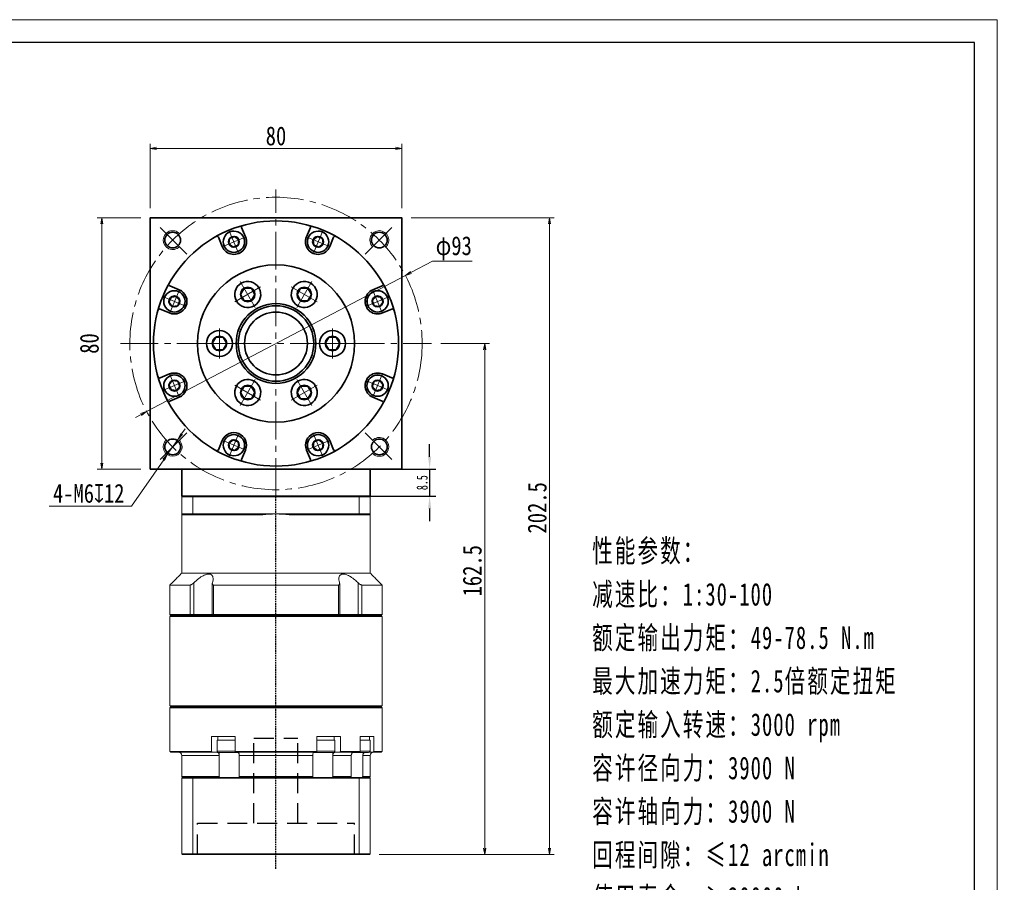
# Model space of a CAD drawing. Header units: millimetres. Extents: x -24 to 585, y -26 to 402.
# Tile 6 of 6: x 272 to 585, y 127 to 402. Entities that reach past the tile are written whole.
import ezdxf

# ---------------------------------------------------------------- set-up
doc = ezdxf.new("R2010")
doc.units = ezdxf.units.MM
doc.set_wipeout_variables(frame=1)
for name, pattern in [('DASHED', [0.75, 0.5, -0.25]), ('DASHED2', [9.525, 6.35, -3.175]), ('点画线', [18, 12, -2, 2, -2])]:
    doc.linetypes.add(name, pattern=pattern)
doc.layers.add('4虚线层', color=6, linetype='DASHED2')
for name, color, linetype, lineweight in [('EB0_1', 7, 'Continuous', 35), ('中心线层', 1, '点画线', 18), ('图框_外框线', 7, 'Continuous', 18), ('尺寸线层', 3, 'Continuous', 18), ('粗实线层', 7, 'Continuous', 35)]:
    doc.layers.add(name, color=color, linetype=linetype, lineweight=lineweight)
doc.styles.add('宋体', font='SimSun.ttf', dxfattribs={"width": 0.8})
doc.styles.add('标准', font='txt', dxfattribs={"width": 0.667})
doc.dimstyles.new('A水平标注$0', dxfattribs={"dimtxt": 3.5, "dimasz": 2, "dimexe": 1.5, "dimexo": 3, "dimgap": 1.1, "dimtad": 1, "dimtoh": 1, "dimdec": 4, "dimdsep": 46, "dimtxsty": '宋体', "dimblk": 'OPEN', "dimcen": 3, "dimclrd": 3, "dimclre": 3, "dimclrt": 6, "dimadec": 0, "dimazin": 0, "dimtm": 1e-09, "dimtfac": 1, "dimtdec": 4, "dimtix": 1, "dimtmove": 0, "dimatfit": 3, "dimldrblk": 'OPEN', "dimfxl": 0, "dimlwd": 13, "dimlwe": 13, "dimarcsym": 0})
doc.dimstyles.new('D直径标注φ25', dxfattribs={"dimtxt": 3.5, "dimasz": 2, "dimexe": 1, "dimexo": 3, "dimtad": 1, "dimtoh": 1, "dimdec": 1, "dimdsep": 46, "dimtxsty": '宋体', "dimblk": 'OPEN', "dimcen": 3, "dimclrd": 3, "dimclre": 3, "dimclrt": 130, "dimadec": 0, "dimazin": 0, "dimtm": 1e-09, "dimtfac": 1, "dimtdec": 1, "dimtmove": 0, "dimatfit": 0, "dimldrblk": 'OPEN', "dimfxl": 0, "dimlwd": 13, "dimlwe": 13, "dimarcsym": 0})
doc.dimstyles.new('标准', dxfattribs={"dimtxt": 3.5, "dimasz": 4, "dimexe": 2, "dimexo": 0, "dimtad": 1, "dimdsep": 46, "dimtxsty": '标准', "dimblk": '_CAXARROW', "dimcen": 0, "dimdle": 8, "dimazin": 2, "dimtfac": 0.707107, "dimtdec": 3, "dimtmove": 2, "dimatfit": 3, "dimfxl": 0, "dimfrac": 2, "dimtolj": 1, "dimarcsym": 0})
doc.dimstyles.new('螺孔(M8-7H)', dxfattribs={"dimtxt": 3.5, "dimasz": 2, "dimexe": 1.25, "dimexo": 3, "dimtad": 1, "dimtoh": 1, "dimdec": 4, "dimdsep": 46, "dimtxsty": '宋体', "dimblk": 'OPEN', "dimcen": 3, "dimclrd": 3, "dimclre": 3, "dimclrt": 2, "dimadec": 0, "dimazin": 0, "dimtm": 1e-09, "dimtfac": 1, "dimtdec": 4, "dimtmove": 0, "dimatfit": 3, "dimldrblk": 'OPEN', "dimfxl": 0, "dimlwd": 9, "dimlwe": 9, "dimarcsym": 0})

# ---------------------------------------------------------------- blocks, each defined once
blk = doc.blocks.new('*X8')
at = {"layer": '中心线层', "linetype": '点画线', "lineweight": 18}
for p, q in [((0, -4.76), (0, 4.76)), ((-4.76, 0), (4.76, 0))]:
    blk.add_line(p, q, dxfattribs=at)
at = {"layer": '粗实线层'}
for p, q in [((-2.31, 0), (-1.15, 2)), ((-2.31, 0), (-1.15, -2)), ((-1.15, 2), (1.15, 2)), ((2.31, 0), (1.15, 2)), ((2.31, 0), (1.15, 2)), ((2.31, 0), (1.15, -2)), ((-1.15, -2), (1.15, -2))]:
    blk.add_line(p, q, dxfattribs=at)
blk.add_circle((0, 0), 2.31, dxfattribs=at)
for start, end in [(0, 180), (180, 360)]:
    blk.add_arc((0, 0), 4.14, start, end, dxfattribs=at)
blk = doc.blocks.new('3432432432_2_1')
at = {"color": 7, "linetype": 'Continuous'}
for radius in [25, 12.68, 12]:
    blk.add_circle((0, 0), radius, dxfattribs=at)
at = {"layer": '粗实线层'}
for p, rotation in [((-9, 15.59), 299.9999999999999), ((9, 15.59), 240), ((18, 0), 180), ((-9, -15.59), 59.99999999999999), ((9, -15.59), 120)]:
    blk.add_blockref('*X8', p, dxfattribs=dict(at, rotation=rotation))
blk.add_blockref('*X8', (-18, 0), dxfattribs=at)
blk = doc.blocks.new('_Open')
at = {"color": 0, "linetype": 'ByBlock', "lineweight": -2}
for p, q in [((-1, 0.17), (0, 0)), ((-1, -0.17), (0, 0)), ((0, 0), (-1, 0))]:
    blk.add_line(p, q, dxfattribs=at)
blk = doc.blocks.new('*D20')
at = {"layer": 'Defpoints', "color": 0, "transparency": 16777216}
for p in [(393.26, 360.66), (313.26, 338.62), (393.26, 338.62)]:
    blk.add_point(p, dxfattribs=at)
at = {"layer": '尺寸线层', "color": 3, "lineweight": 13, "transparency": 16777216}
for p, q in [((313.26, 341.62), (313.26, 362.16)), ((315.26, 360.66), (391.26, 360.66)), ((393.26, 341.62), (393.26, 362.16))]:
    blk.add_line(p, q, dxfattribs=at)
at = {"layer": '尺寸线层', "color": 3, "lineweight": 13, "transparency": 16777216, "xscale": 2, "yscale": 2, "zscale": 2, "rotation": 180}
blk.add_blockref('_Open', (313.26, 360.66), dxfattribs=at)
at = {"layer": '尺寸线层', "color": 3, "lineweight": 13, "transparency": 16777216, "xscale": 2, "yscale": 2, "zscale": 2}
blk.add_blockref('_Open', (393.26, 360.66), dxfattribs=at)
at = {"layer": '尺寸线层', "color": 6, "transparency": 16777216, "insert": (353.26, 364.59), "char_height": 6, "attachment_point": 5, "style": '宋体', "bg_fill": 3, "box_fill_scale": 1.1, "bg_fill_color": 257, "bg_fill_transparency": 0}
blk.add_mtext('80', dxfattribs=at)
blk = doc.blocks.new('*D21')
at = {"layer": 'Defpoints', "color": 0, "transparency": 16777216}
for p in [(297.83, 338.62), (313.26, 338.62), (313.26, 258.62)]:
    blk.add_point(p, dxfattribs=at)
at = {"layer": '尺寸线层', "color": 3, "lineweight": 13, "transparency": 16777216}
for p, q in [((310.26, 338.62), (296.33, 338.62)), ((297.83, 260.62), (297.83, 336.62)), ((310.26, 258.62), (296.33, 258.62))]:
    blk.add_line(p, q, dxfattribs=at)
at = {"layer": '尺寸线层', "color": 3, "lineweight": 13, "transparency": 16777216, "xscale": 2, "yscale": 2, "zscale": 2}
for p, rotation in [((297.83, 338.62), 90), ((297.83, 258.62), 270)]:
    blk.add_blockref('_Open', p, dxfattribs=dict(at, rotation=rotation))
at = {"layer": '尺寸线层', "color": 6, "transparency": 16777216, "insert": (293.9, 298.62), "char_height": 6, "attachment_point": 5, "rotation": 90, "style": '宋体', "bg_fill": 3, "box_fill_scale": 1.1, "bg_fill_color": 257, "bg_fill_transparency": 0}
blk.add_mtext('80', dxfattribs=at)
blk = doc.blocks.new('*X10')
at = {"layer": '中心线层', "linetype": '点画线', "lineweight": 18}
for p, q in [((0, -3.89), (0, 3.89)), ((-3.89, 0), (3.89, 0))]:
    blk.add_line(p, q, dxfattribs=at)
at = {"layer": '粗实线层'}
for p, q in [((-1.73, 0), (-0.87, 1.5)), ((-1.73, 0), (-0.87, -1.5)), ((-0.87, 1.5), (0.87, 1.5)), ((1.73, 0), (0.87, 1.5)), ((1.73, 0), (0.87, 1.5)), ((1.73, 0), (0.87, -1.5)), ((-0.87, -1.5), (0.87, -1.5))]:
    blk.add_line(p, q, dxfattribs=at)
blk.add_circle((0, 0), 1.73, dxfattribs=at)
for start, end in [(0, 180), (180, 360)]:
    blk.add_arc((0, 0), 3.39, start, end, dxfattribs=at)
blk = doc.blocks.new('*D28')
at = {"layer": 'Defpoints', "color": 0, "transparency": 16777216}
for p in [(402.76, 298.62), (419.66, 298.62), (383.06, 136.12)]:
    blk.add_point(p, dxfattribs=at)
at = {"layer": '尺寸线层', "color": 3, "lineweight": 13, "transparency": 16777216}
for p, q in [((405.76, 298.62), (421.16, 298.62)), ((419.66, 138.12), (419.66, 296.62)), ((386.06, 136.12), (421.16, 136.12))]:
    blk.add_line(p, q, dxfattribs=at)
at = {"layer": '尺寸线层', "color": 3, "lineweight": 13, "transparency": 16777216, "xscale": 2, "yscale": 2, "zscale": 2}
for p, rotation in [((419.66, 298.62), 90), ((419.66, 136.12), 270)]:
    blk.add_blockref('_Open', p, dxfattribs=dict(at, rotation=rotation))
at = {"layer": '尺寸线层', "color": 6, "transparency": 16777216, "insert": (415.72, 226.37), "char_height": 6, "attachment_point": 5, "rotation": 90, "style": '宋体', "bg_fill": 3, "box_fill_scale": 1.1, "bg_fill_color": 257, "bg_fill_transparency": 0}
blk.add_mtext('162.5', dxfattribs=at)
blk = doc.blocks.new('*D29')
at = {"layer": 'Defpoints', "color": 0, "transparency": 16777216}
for p in [(393.26, 338.62), (383.06, 136.12), (440.31, 136.12)]:
    blk.add_point(p, dxfattribs=at)
at = {"layer": '尺寸线层', "color": 3, "lineweight": 13, "transparency": 16777216}
for p, q in [((396.26, 338.62), (441.81, 338.62)), ((440.31, 336.62), (440.31, 138.12)), ((386.06, 136.12), (441.81, 136.12))]:
    blk.add_line(p, q, dxfattribs=at)
at = {"layer": '尺寸线层', "color": 3, "lineweight": 13, "transparency": 16777216, "xscale": 2, "yscale": 2, "zscale": 2}
for p, rotation in [((440.31, 338.62), 90), ((440.31, 136.12), 270)]:
    blk.add_blockref('_Open', p, dxfattribs=dict(at, rotation=rotation))
at = {"layer": '尺寸线层', "color": 6, "transparency": 16777216, "insert": (436.38, 246.37), "char_height": 6, "attachment_point": 5, "rotation": 90, "style": '宋体', "bg_fill": 3, "box_fill_scale": 1.1, "bg_fill_color": 257, "bg_fill_transparency": 0}
blk.add_mtext('202.5', dxfattribs=at)
blk = doc.blocks.new('*D31')
at = {"color": 3, "lineweight": 13, "transparency": 16777216}
for p, q in [((396.19, 321.19), (403.01, 324.78)), ((403.01, 324.78), (415.65, 324.78)), ((312.11, 276.98), (394.42, 320.26)), ((310.34, 276.05), (308.57, 275.12))]:
    blk.add_line(p, q, dxfattribs=at)
at = {"layer": 'Defpoints', "color": 0, "transparency": 16777216}
for p in [(394.42, 320.26), (312.11, 276.98)]:
    blk.add_point(p, dxfattribs=at)
at = {"color": 3, "lineweight": 13, "transparency": 16777216, "xscale": 2, "yscale": 2, "zscale": 2}
for p, rotation in [((394.42, 320.26), 207.7350598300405), ((312.11, 276.98), 27.73505983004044)]:
    blk.add_blockref('_Open', p, dxfattribs=dict(at, rotation=rotation))
at = {"color": 130, "transparency": 16777216, "insert": (409.83, 328.91), "char_height": 6, "attachment_point": 5, "style": '宋体'}
blk.add_mtext('φ93', dxfattribs=at)
blk = doc.blocks.new('*D32')
at = {"color": 3, "lineweight": 9, "transparency": 16777216}
for p, q in [((323.24, 269.85), (324.38, 271.49)), ((322.1, 268.2), (318.67, 263.28)), ((307.25, 246.87), (317.53, 261.64)), ((281.1, 246.87), (307.25, 246.87))]:
    blk.add_line(p, q, dxfattribs=at)
at = {"layer": 'Defpoints', "color": 0, "transparency": 16777216}
for p in [(322.1, 268.2), (318.67, 263.28)]:
    blk.add_point(p, dxfattribs=at)
at = {"color": 3, "lineweight": 9, "transparency": 16777216, "xscale": 2, "yscale": 2, "zscale": 2}
for p, rotation in [((322.1, 268.2), 235.1642200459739), ((318.67, 263.28), 55.1642200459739)]:
    blk.add_blockref('_Open', p, dxfattribs=dict(at, rotation=rotation))
at = {"color": 2, "transparency": 16777216, "insert": (293.68, 250.93), "char_height": 6, "attachment_point": 5, "style": '宋体', "bg_fill": 3, "box_fill_scale": 1.1, "bg_fill_color": 257, "bg_fill_transparency": 0}
blk.add_mtext('4-M6{\\famgdt|b0|i0|c0|p0;x}{12}', dxfattribs=at)
blk = doc.blocks.new('_CAXARROW')
blk.add_hatch(color=0).paths.add_polyline_path([(0, 0), (-1, 0.125), (-1, -0.125)], flags=0)
blk = doc.blocks.new('*D39')
at = {"color": 0, "lineweight": -2, "transparency": 16777216}
for p, q in [((402.15, 262.62), (402.15, 266.62)), ((383.26, 258.62), (404.15, 258.62)), ((402.15, 258.62), (402.15, 250.12)), ((383.26, 250.12), (404.15, 250.12)), ((402.15, 246.12), (402.15, 242.12))]:
    blk.add_line(p, q, dxfattribs=at)
at = {"layer": 'Defpoints', "color": 0, "transparency": 16777216}
for p in [(383.26, 258.62), (383.26, 250.12), (402.15, 250.12)]:
    blk.add_point(p, dxfattribs=at)
at = {"color": 0, "lineweight": -2, "transparency": 16777216, "xscale": 4, "yscale": 4, "zscale": 4}
for p, rotation in [((402.15, 258.62), 270), ((402.15, 250.12), 90)]:
    blk.add_blockref('_CAXARROW', p, dxfattribs=dict(at, rotation=rotation))
at = {"color": 0, "transparency": 16777216, "insert": (399.77, 254.37), "char_height": 3.5, "attachment_point": 5, "rotation": 90, "style": '标准'}
blk.add_mtext('\\A1;8.5', dxfattribs=at)

msp = doc.modelspace()

# ---------------------------------------------------------------- linework, layer by layer
at = {"color": 7, "linetype": 'Continuous', "lineweight": 15}
for p, q in [((326.80658, 249.82176), (379.72161, 249.82176)), ((326.80658, 244.42176), (326.80658, 249.82176)), ((379.60797, 250.12176), (326.92021, 250.12176)), ((379.72161, 249.82176), (379.72161, 244.42176)), ((326.80658, 244.42176), (323.26409, 244.42176)), ((353.26409, 244.42176), (326.80658, 244.42176)), ((379.72161, 244.42176), (353.26409, 244.42176)), ((323.56409, 244.12176), (326.92021, 244.12176)), ((326.92021, 244.12176), (349.03207, 244.12176)), ((357.49611, 244.12176), (379.60797, 244.12176)), ((327.08251, 212.42176), (327.08251, 222.4912)), ((379.44567, 222.4912), (379.44567, 212.42176)), ((325.97222, 221.82176), (319.51409, 221.82176)), ((325.97222, 221.82176), (325.97222, 212.42176)), ((373.11897, 221.82176), (333.40922, 221.82176)), ((333.40922, 212.42176), (333.40922, 221.82176)), ((373.11897, 221.82176), (373.11897, 212.42176)), ((380.55597, 212.42176), (380.55597, 221.82176)), ((325.97222, 212.42176), (319.51409, 212.42176)), ((319.51409, 211.82176), (353.26409, 211.82176)), ((353.26409, 212.12176), (319.81409, 212.12176)), ((319.81409, 212.12176), (326.21481, 212.12176)), ((327.08251, 212.42176), (325.97222, 212.42176)), ((326.21481, 212.12176), (325.97222, 212.42176)), ((326.99202, 212.12176), (327.08251, 212.42176)), ((332.99751, 212.42176), (327.08251, 212.42176)), ((333.40922, 212.42176), (332.99751, 212.42176)), ((373.11897, 212.42176), (333.40922, 212.42176)), ((333.58571, 212.12176), (333.40922, 212.42176)), ((333.58571, 212.12176), (372.94248, 212.12176)), ((373.11897, 212.42176), (372.94248, 212.12176)), ((373.53067, 212.42176), (373.11897, 212.42176)), ((379.44567, 212.42176), (373.53067, 212.42176)), ((379.44567, 212.42176), (379.53616, 212.12176)), ((380.55597, 212.42176), (379.44567, 212.42176)), ((380.55597, 212.42176), (380.31337, 212.12176)), ((319.51409, 182.82176), (353.26409, 182.82176)), ((353.26409, 183.12176), (319.81409, 183.12176)), ((332.7773, 173.62176), (332.7773, 168.92176)), ((332.7773, 173.62176), (335.87045, 173.62176)), ((338.01409, 172.52176), (334.51409, 172.52176)), ((336.9131, 173.62176), (335.87045, 173.62176)), ((336.9131, 173.62176), (340.28002, 173.62176)), ((340.28002, 172.52176), (338.01409, 172.52176)), ((340.28002, 168.92176), (340.28002, 173.62176)), ((366.24817, 173.62176), (366.24817, 168.92176)), ((366.24817, 173.62176), (369.61509, 173.62176)), ((371.54518, 172.52176), (366.24817, 172.52176)), ((370.65773, 173.62176), (369.61509, 173.62176)), ((370.65773, 173.62176), (373.75088, 173.62176)), ((372.01409, 172.52176), (371.54518, 172.52176)), ((373.75088, 168.92176), (373.75088, 173.62176)), ((380.08487, 173.62176), (380.08487, 168.92176)), ((332.7773, 168.92176), (319.51409, 168.92176)), ((319.81409, 168.62176), (332.97034, 168.62176)), ((323.26409, 167.62176), (335.19123, 167.62176)), ((332.97034, 168.62176), (334.54699, 168.62176)), ((338.01409, 169.02176), (334.51409, 169.02176)), ((335.01409, 168.52176), (338.01409, 168.52176)), ((335.14143, 168.52176), (335.14143, 168.00514)), ((335.19123, 167.62176), (335.19123, 160.92176)), ((340.28002, 169.02176), (338.01409, 169.02176)), ((338.01409, 168.52176), (341.01409, 168.52176)), ((366.24817, 168.92176), (340.28002, 168.92176)), ((340.38273, 168.62176), (366.14545, 168.62176)), ((341.56339, 167.62176), (364.9648, 167.62176)), ((341.56339, 160.92176), (341.56339, 167.62176)), ((364.9648, 167.62176), (364.9648, 160.92176)), ((365.51409, 168.52176), (371.11217, 168.52176)), ((371.54518, 169.02176), (366.24817, 169.02176)), ((371.11217, 168.52176), (371.51409, 168.52176)), ((371.33695, 160.92176), (371.33695, 167.62176)), ((371.33695, 167.62176), (377.20927, 167.62176)), ((371.38676, 168.52176), (371.38676, 168.00514)), ((372.01409, 169.02176), (371.54518, 169.02176)), ((371.98119, 168.62176), (373.55784, 168.62176)), ((373.55784, 168.62176), (379.85481, 168.62176)), ((380.08487, 168.92176), (373.75088, 168.92176)), ((377.20927, 167.62176), (377.20927, 160.92176)), ((380.88824, 160.92176), (380.88824, 167.62176)), ((380.96044, 168.52176), (380.96044, 168.00514)), ((335.19123, 160.92176), (323.26409, 160.92176)), ((323.26409, 160.42176), (326.80658, 160.42176)), ((323.26409, 160.42176), (323.26409, 136.32176)), ((326.88228, 160.62176), (323.46409, 160.62176)), ((326.80658, 160.42176), (326.80658, 136.32176)), ((326.80658, 160.42176), (379.72161, 160.42176)), ((379.6459, 160.62176), (326.88228, 160.62176)), ((364.9648, 160.92176), (341.56339, 160.92176)), ((377.20927, 160.92176), (371.33695, 160.92176)), ((379.72161, 160.42176), (379.72161, 136.32176)), ((326.80658, 136.32176), (323.26409, 136.32176)), ((323.46409, 136.12176), (326.88228, 136.12176)), ((379.72161, 136.32176), (326.80658, 136.32176)), ((326.88228, 136.12176), (379.6459, 136.12176))]:
    msp.add_line(p, q, dxfattribs=at)
at = {"color": 1, "linetype": 'DASHED'}
msp.add_line((353.26409, 131.57006), (353.26409, 250.12176), dxfattribs=at)
at = {"color": 7, "linetype": 'Continuous', "lineweight": 15}
for centre, radius, start, end in [((353.26409, 214.42176), 30, 90, 98.1096145), ((353.26409, 214.42176), 30, 81.8903855, 90), ((322.26409, 167.62176), 1, 0, 90), ((335.01409, 169.02176), 0.5, 180, 270), ((341.01409, 169.02176), 0.5, 270, 302.4574441), ((365.51409, 169.02176), 0.5, 241.6040712, 270), ((371.51409, 169.02176), 0.5, 270, 0)]:
    msp.add_arc(centre, radius, start, end, dxfattribs=at)
for points in [[(326.80658, 249.82176), (326.92021, 250.12176)], [(379.72161, 249.82176), (379.60797, 250.12176)], [(323.26409, 225.57176), (323.26409, 244.42176)], [(323.26409, 244.42176), (323.56409, 244.12176)], [(326.80658, 244.42176), (326.92021, 244.12176)], [(379.60797, 244.12176), (379.72161, 244.42176)], [(319.51409, 221.82176), (323.26409, 225.57176)], [(319.51409, 212.42176), (319.51409, 221.82176)], [(332.99751, 212.42176), (332.99751, 222.22689)], [(373.53067, 222.22645), (373.53067, 212.42176)], [(319.81409, 212.12176), (319.51409, 212.42176)], [(319.51409, 211.82176), (319.81409, 212.12176)], [(319.51409, 183.42176), (319.51409, 211.82176)], [(333.29751, 212.12176), (332.99751, 212.42176)], [(373.53067, 212.42176), (373.23067, 212.12176)], [(319.81409, 183.12176), (319.51409, 183.42176)], [(319.51409, 182.82176), (319.81409, 183.12176)], [(319.51409, 168.92176), (319.51409, 182.82176)], [(334.51409, 169.02176), (334.51409, 172.52176)], [(334.71409, 172.52176), (334.71409, 173.62176)], [(371.81409, 173.62176), (371.81409, 172.52176)], [(372.01409, 172.52176), (372.01409, 169.02176)], [(319.81409, 168.62176), (319.51409, 168.92176)], [(323.26409, 160.92176), (323.26409, 167.62176)], [(332.97034, 168.62176), (332.7773, 168.92176)], [(335.14143, 168.00514), (335.19123, 167.62176)], [(340.28002, 168.92176), (340.38273, 168.62176)], [(341.56339, 167.62176), (341.53794, 168.00514)], [(364.99024, 168.00514), (364.9648, 167.62176)], [(366.14545, 168.62176), (366.24817, 168.92176)], [(371.33695, 167.62176), (371.38676, 168.00514)], [(373.75088, 168.92176), (373.55784, 168.62176)], [(377.26741, 168.00514), (377.20927, 167.62176)], [(379.85481, 168.62176), (380.08487, 168.92176)], [(380.88824, 167.62176), (380.96044, 168.00514)], [(323.56409, 160.62176), (323.26409, 160.92176)], [(323.26409, 160.42176), (323.46409, 160.62176)], [(326.80658, 160.42176), (326.88228, 160.62176)], [(335.39897, 160.62176), (335.19123, 160.92176)], [(341.56339, 160.92176), (341.64925, 160.62176)], [(364.87893, 160.62176), (364.9648, 160.92176)], [(371.33695, 160.92176), (371.12921, 160.62176)], [(376.99018, 160.62176), (377.20927, 160.92176)], [(379.72161, 160.42176), (379.6459, 160.62176)], [(380.88824, 160.92176), (380.59879, 160.62176)], [(323.46409, 136.12176), (323.26409, 136.32176)], [(326.88228, 136.12176), (326.80658, 136.32176)], [(379.6459, 136.12176), (379.72161, 136.32176)]]:
    msp.add_open_spline(points, degree=1, dxfattribs=at)
for points, knots in [([(327.08251, 222.4912), (326.9586, 222.37723), (326.74546, 222.18119), (326.42253, 221.9704), (326.1615, 221.84564), (326.03487, 221.82967), (325.97222, 221.82176)], [0, 0, 0, 0, 0.461690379, 0.794104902, 1.059065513, 1.318521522, 1.318521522, 1.318521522, 1.318521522]), ([(333.04409, 222.4912), (333.13042, 222.81589), (333.27127, 223.34571), (333.27148, 224.01547), (333.17197, 224.4808), (332.97888, 224.84105), (332.66632, 225.15464), (332.12199, 225.36135), (331.29354, 225.29198), (330.45991, 224.98636), (329.71444, 224.58898), (328.95955, 224.10003), (328.14239, 223.47079), (327.49698, 222.89505), (327.15603, 222.56283), (327.08251, 222.4912)], [0, 0, 0, 0, 1.111823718, 1.814206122, 2.515660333, 3.044836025, 3.573294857, 4.429537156, 5.288250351, 6.104434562, 6.713373, 7.323286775, 8.207714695, 9.093503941, 9.336985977, 9.336985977, 9.336985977, 9.336985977]), ([(333.40922, 221.82176), (333.37448, 221.82342), (333.3038, 221.82679), (333.21521, 221.85344), (333.14106, 221.89413), (333.07652, 221.95396), (333.02684, 222.03647), (332.99556, 222.15609), (332.99468, 222.30779), (333.02746, 222.42945), (333.04409, 222.4912)], [0, 0, 0, 0, 0.0845501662, 0.1720244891, 0.2564971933, 0.3430793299, 0.4605833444, 0.5814376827, 0.7507540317, 0.9252792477, 0.9252792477, 0.9252792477, 0.9252792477]), ([(373.48409, 222.4912), (373.49959, 222.43455), (373.53096, 222.31987), (373.53392, 222.17524), (373.50865, 222.05638), (373.46442, 221.97078), (373.4014, 221.90431), (373.32541, 221.85833), (373.23173, 221.82767), (373.15701, 221.82375), (373.11897, 221.82176)], [0, 0, 0, 0, 0.1600222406, 0.3238934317, 0.4391565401, 0.5570675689, 0.6488337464, 0.7429943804, 0.8324760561, 0.925298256, 0.925298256, 0.925298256, 0.925298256]), ([(379.44567, 222.4912), (379.10169, 222.81589), (378.5404, 223.34571), (377.68103, 224.01547), (376.9929, 224.4808), (376.35055, 224.84105), (375.6505, 225.15464), (374.85364, 225.36135), (374.10969, 225.29198), (373.65113, 224.98636), (373.39998, 224.58898), (373.26078, 224.10003), (373.25082, 223.47079), (373.35983, 222.89505), (373.46205, 222.56283), (373.48409, 222.4912)], [0, 0, 0, 0, 1.111860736, 1.814266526, 2.515744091, 3.044937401, 3.573413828, 4.429684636, 5.288426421, 6.104637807, 6.713596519, 7.323530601, 8.207987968, 9.093806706, 9.337296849, 9.337296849, 9.337296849, 9.337296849]), ([(380.55597, 221.82176), (380.49722, 221.82877), (380.38, 221.84274), (380.13035, 221.9566), (379.80111, 222.16549), (379.57764, 222.37027), (379.44567, 222.4912)], [0, 0, 0, 0, 0.244975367, 0.488865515, 0.828599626, 1.318556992, 1.318556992, 1.318556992, 1.318556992]), ([(334.54699, 168.62176), (334.57162, 168.62041), (334.66837, 168.6151), (334.83404, 168.53759), (335.01285, 168.33908), (335.10436, 168.13798), (335.13723, 168.02017), (335.14143, 168.00514)], [0, 0, 0, 0, 0.0898846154, 0.3530449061, 0.6161572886, 0.8790264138, 0.9174460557, 0.9174460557, 0.9174460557, 0.9174460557]), ([(341.53794, 168.00514), (341.51971, 168.10467), (341.48323, 168.30388), (341.38958, 168.51306), (341.29793, 168.61066), (341.24061, 168.619), (341.22165, 168.62176)], [0, 0, 0, 0, 0.2094481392, 0.4192300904, 0.6292069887, 0.7329719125, 0.7329719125, 0.7329719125, 0.7329719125]), ([(365.30654, 168.62176), (365.29343, 168.62041), (365.24195, 168.6151), (365.1538, 168.53759), (365.05866, 168.33908), (365.00997, 168.13798), (364.99248, 168.02017), (364.99024, 168.00514)], [0, 0, 0, 0, 0.0718302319, 0.2821316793, 0.4923948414, 0.7024636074, 0.7331662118, 0.7331662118, 0.7331662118, 0.7331662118]), ([(371.38676, 168.00514), (371.421, 168.10463), (371.48955, 168.30381), (371.66551, 168.513), (371.83777, 168.61065), (371.94553, 168.619), (371.98119, 168.62176)], [0, 0, 0, 0, 0.2619701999, 0.5244550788, 0.7871838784, 0.9171158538, 0.9171158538, 0.9171158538, 0.9171158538]), ([(377.97583, 168.62176), (377.94648, 168.62041), (377.83118, 168.6151), (377.63374, 168.53759), (377.42065, 168.33908), (377.31159, 168.13798), (377.27241, 168.02017), (377.26741, 168.00514)], [0, 0, 0, 0, 0.098305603, 0.386120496, 0.673882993, 0.961379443, 1.003398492, 1.003398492, 1.003398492, 1.003398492]), ([(380.96044, 168.00514), (381.01108, 168.1029), (381.11244, 168.29858), (381.29637, 168.4728), (381.41871, 168.51432), (381.44064, 168.52176)], [0, 0, 0, 0, 0.3267769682, 0.6540747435, 0.7255650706, 0.7255650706, 0.7255650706, 0.7255650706])]:
    msp.add_open_spline(points, degree=3, knots=knots, dxfattribs=at)
at = {"layer": '4虚线层', "color": 6}
for p, q in [((346.26409, 173.12176), (360.26409, 173.12176)), ((346.26409, 146.12176), (346.26409, 173.12176)), ((360.26409, 146.12176), (360.26409, 173.12176)), ((328.26409, 146.12176), (378.26409, 146.12176)), ((328.26409, 136.12176), (328.26409, 146.12176)), ((378.26409, 136.12176), (378.26409, 146.12176))]:
    msp.add_line(p, q, dxfattribs=at)
at = {"layer": 'EB0_1'}
msp.add_line((383.26409, 250.12176), (323.26409, 250.12176), dxfattribs=at)
msp.add_line((383.26409, 250.12176), (323.26409, 250.12176), dxfattribs=at)
msp.add_line((383.26409, 250.12176), (323.26409, 250.12176), dxfattribs=at)
at = {"layer": '中心线层'}
for p, q in [((324.87021, 327.01564), (315.80062, 336.08523)), ((381.65798, 327.01564), (390.72756, 336.08523)), ((324.87021, 270.22788), (315.80062, 261.15829)), ((381.65798, 270.22788), (390.72756, 261.15829))]:
    msp.add_line(p, q, dxfattribs=at)
at = {"layer": '粗实线层'}
for p, q in [((343.56569, 332.48828), (342.32728, 335.47805)), ((362.96249, 332.48828), (364.2009, 335.47805)), ((336.17465, 329.42681), (334.93625, 332.41659)), ((370.35353, 329.42681), (371.59194, 332.41659)), ((322.45904, 315.7112), (319.46927, 316.94961)), ((384.06914, 315.7112), (387.05892, 316.94961)), ((319.39757, 308.32016), (316.4078, 309.55857)), ((387.13061, 308.32016), (390.12039, 309.55857)), ((319.39757, 288.92336), (316.4078, 287.68495)), ((387.13061, 288.92336), (390.12039, 287.68495)), ((322.45904, 281.53232), (319.46927, 280.29392)), ((384.06914, 281.53232), (387.05892, 280.29392)), ((336.17465, 267.81671), (334.93625, 264.82694)), ((370.35353, 267.81671), (371.59194, 264.82694)), ((343.56569, 264.75524), (342.32728, 261.76547)), ((362.96249, 264.75524), (364.2009, 261.76547)), ((323.26409, 250.12176), (323.26409, 258.62176)), ((383.26409, 250.12176), (383.26409, 258.62176))]:
    msp.add_line(p, q, dxfattribs=at)
for centre in [(320.38363, 331.50223), (386.14456, 331.50223), (320.38363, 265.7413), (386.14456, 265.7413)]:
    msp.add_circle(centre, 2.5, dxfattribs=at)
for centre, radius, start, end in [((342.78922, 335.6694), 0.5, 105.7874876, 202.5001118), ((363.73896, 335.6694), 0.5, 337.4998882, 74.2125124), ((334.47431, 332.22525), 0.5, 22.4998882, 119.2125124), ((339.87017, 330.95754), 4, 202.5, 22.5), ((366.65801, 330.95754), 4, 157.5, 337.5), ((372.05387, 332.22525), 0.5, 60.7874876, 157.5001118), ((319.66061, 317.41154), 0.5, 150.7874876, 247.5001118), ((386.86758, 317.41154), 0.5, 292.4998882, 29.2125124), ((320.92831, 312.01568), 4, 247.5, 67.5), ((385.59988, 312.01568), 4, 112.5, 292.5), ((316.21646, 309.09663), 0.5, 67.4998882, 164.2125124), ((390.31173, 309.09663), 0.5, 15.7874876, 112.5001118), ((320.92831, 285.22784), 4, 292.5, 112.5), ((385.59988, 285.22784), 4, 67.5, 247.5), ((316.21646, 288.14689), 0.5, 195.7874876, 292.5001118), ((390.31173, 288.14689), 0.5, 247.4998882, 344.2125124), ((319.66061, 279.83198), 0.5, 112.4998882, 209.2125124), ((386.86758, 279.83198), 0.5, 330.7874876, 67.5001118), ((339.87017, 266.28598), 4, 337.5, 157.5), ((366.65801, 266.28598), 4, 22.5, 202.5), ((334.47431, 265.01828), 0.5, 240.7874876, 337.5001118), ((372.05387, 265.01828), 0.5, 202.4998882, 299.2125124), ((342.78922, 261.57413), 0.5, 157.4998882, 254.2125124), ((363.73896, 261.57413), 0.5, 285.7874876, 22.5001118)]:
    msp.add_arc(centre, radius, start, end, dxfattribs=at)
at = {"layer": '粗实线层', "lineweight": 18}
for centre, start, end in [((320.38363, 331.50223), 43.1514284, 315), ((386.14456, 331.50223), 313.1514284, 225), ((320.38363, 265.7413), 133.1514284, 45), ((386.14456, 265.7413), 223.1514284, 135)]:
    msp.add_arc(centre, 3, start, end, dxfattribs=at)

# ---------------------------------------------------------------- block references
at = {"layer": '粗实线层'}
msp.add_blockref('3432432432_2_1', (353.26409, 298.62176), dxfattribs=at)

# ---------------------------------------------------------------- texts
at = {"layer": '尺寸线层', "insert": (453.87126, 236.30937), "char_height": 4.2, "width": 107.2555159, "attachment_point": 1, "line_spacing_factor": 1.15057, "style": '标准'}
msp.add_mtext('{\\fNSimSun|b0|i0|c134|p49;\\H1.71429x;\\T1.1;性能参数：\\P减速比：1:30-100\\P额定输出力矩：49-78.5 N.m\\P最大加速力矩：2.5倍额定扭矩\\P额定输入转速：3000 rpm\\P容许径向力：3900 N\\P容许轴向力：3900 N\\P回程间隙：≤12 arcmin\\P使用寿命：＞20000 h\\P使用温度：-10℃~80℃}', dxfattribs=at)

# ---------------------------------------------------------------- next in the draw order: linework, layer by layer
at = {"layer": '中心线层'}
for p, q in [((353.26409, 250.12176), (353.26409, 347.56625)), ((303.76409, 298.62176), (402.76409, 298.62176))]:
    msp.add_line(p, q, dxfattribs=at)
msp.add_circle((353.26409, 298.62176), 46.5, dxfattribs=at)
at = {"layer": '粗实线层'}
msp.add_lwpolyline([(313.26409, 258.62176), (313.26409, 338.62176), (393.26409, 338.62176), (393.26409, 258.62176)], close=True, dxfattribs=at)
for radius in [39, 10]:
    msp.add_circle((353.26409, 298.62176), radius, dxfattribs=at)

# ---------------------------------------------------------------- next in the draw order: dimensions: what is measured, and where the dimension line sits
at = {"layer": '尺寸线层'}
dim = msp.add_linear_dim(base=(393.26409, 360.65656), p1=(313.26409, 338.62176), p2=(393.26409, 338.62176), dimstyle='A水平标注$0', override={"dimtxt": 6, "dimgap": 1, "dimblk": 'Open', "dimtfill": 1, "dimtfillclr": 256}, dxfattribs=at)
dim.commit()
dim.dimension.update_dxf_attribs({"geometry": '*D20', "text_midpoint": (353.26409, 360.65656), "dimtype": 160})

# ---------------------------------------------------------------- next in the draw order: wipeouts: each hides what was drawn before it
for points in [[(343.00212, 332.25484), (342.70764, 332.8125), (342.70764, 332.8125), (342.09246, 333.51753), (341.30797, 334.02753), (340.41394, 334.30365), (339.47849, 334.32484), (338.57288, 334.0895), (338.57288, 334.0895), (337.7661, 333.61554), (337.11961, 332.93909), (336.68268, 332.11168), (336.48859, 331.19633), (336.55213, 330.2628), (336.55213, 330.2628), (336.73822, 329.66025), (336.73822, 329.66025), (337.1807, 328.89384), (337.80647, 328.26808), (338.57288, 327.82559), (339.42769, 327.59655), (340.31266, 327.59655), (341.16747, 327.82559), (341.16747, 327.82559), (342.0718, 328.37977), (342.76062, 329.18627), (343.16651, 330.16617), (343.24972, 331.22352)], [(369.78996, 329.66025), (369.97606, 330.2628), (369.97606, 330.2628), (370.03959, 331.19633), (369.8455, 332.11168), (369.40857, 332.93909), (368.76209, 333.61554), (367.95531, 334.0895), (367.95531, 334.0895), (367.04969, 334.32484), (366.11424, 334.30365), (365.22021, 334.02753), (364.43572, 333.51753), (363.82054, 332.8125), (363.82054, 332.8125), (363.52606, 332.25484), (363.52606, 332.25484), (363.29701, 331.40003), (363.29701, 330.51506), (363.52606, 329.66025), (363.96854, 328.89384), (364.59431, 328.26808), (365.36072, 327.82559), (365.36072, 327.82559), (366.39204, 327.578), (367.44939, 327.66121), (368.42928, 328.06709), (369.23579, 328.75592)], [(322.22561, 315.14763), (321.62305, 315.33373), (321.62305, 315.33373), (320.68952, 315.39726), (319.77418, 315.20317), (318.94676, 314.76624), (318.27031, 314.11976), (317.79636, 313.31298), (317.79636, 313.31298), (317.56101, 312.40736), (317.5822, 311.47191), (317.85832, 310.57788), (318.36832, 309.79339), (319.07335, 309.17821), (319.07335, 309.17821), (319.63101, 308.88373), (319.63101, 308.88373), (320.48582, 308.65468), (321.37079, 308.65468), (322.22561, 308.88373), (322.99201, 309.32621), (323.61778, 309.95198), (324.06026, 310.71838), (324.06026, 310.71838), (324.30786, 311.7497), (324.22464, 312.80706), (323.81876, 313.78695), (323.12994, 314.59346)], [(386.89717, 308.88373), (387.45483, 309.17821), (387.45483, 309.17821), (388.15986, 309.79339), (388.66986, 310.57788), (388.94598, 311.47191), (388.96717, 312.40736), (388.73183, 313.31298), (388.73183, 313.31298), (388.25788, 314.11976), (387.58142, 314.76624), (386.75401, 315.20317), (385.83867, 315.39726), (384.90513, 315.33373), (384.90513, 315.33373), (384.30258, 315.14763), (384.30258, 315.14763), (383.53617, 314.70515), (382.91041, 314.07938), (382.46792, 313.31298), (382.23888, 312.45817), (382.23888, 311.5732), (382.46792, 310.71838), (382.46792, 310.71838), (383.0221, 309.81405), (383.82861, 309.12523), (384.8085, 308.71935), (385.86585, 308.63613)], [(319.63101, 288.35979), (319.07335, 288.06531), (319.07335, 288.06531), (318.36832, 287.45013), (317.85832, 286.66564), (317.5822, 285.77161), (317.56101, 284.83616), (317.79636, 283.93054), (317.79636, 283.93054), (318.27031, 283.12376), (318.94676, 282.47728), (319.77418, 282.04035), (320.68952, 281.84626), (321.62305, 281.9098), (321.62305, 281.9098), (322.22561, 282.09589), (322.22561, 282.09589), (322.99201, 282.53837), (323.61778, 283.16414), (324.06026, 283.93054), (324.28931, 284.78536), (324.28931, 285.67032), (324.06026, 286.52514), (324.06026, 286.52514), (323.50608, 287.42947), (322.69958, 288.11829), (321.71969, 288.52418), (320.66233, 288.60739)], [(384.30258, 282.09589), (384.90513, 281.9098), (384.90513, 281.9098), (385.83867, 281.84626), (386.75401, 282.04035), (387.58142, 282.47728), (388.25788, 283.12376), (388.73183, 283.93054), (388.73183, 283.93054), (388.96717, 284.83616), (388.94598, 285.77161), (388.66986, 286.66564), (388.15986, 287.45013), (387.45483, 288.06531), (387.45483, 288.06531), (386.89717, 288.35979), (386.89717, 288.35979), (386.04236, 288.58884), (385.15739, 288.58884), (384.30258, 288.35979), (383.53617, 287.91731), (382.91041, 287.29154), (382.46792, 286.52514), (382.46792, 286.52514), (382.22033, 285.49382), (382.30354, 284.43646), (382.70943, 283.45657), (383.39825, 282.65006)], [(336.73822, 267.58327), (336.55213, 266.98072), (336.55213, 266.98072), (336.48859, 266.04719), (336.68268, 265.13185), (337.11961, 264.30443), (337.7661, 263.62798), (338.57288, 263.15403), (338.57288, 263.15403), (339.47849, 262.91868), (340.41394, 262.93987), (341.30797, 263.21599), (342.09246, 263.72599), (342.70764, 264.43102), (342.70764, 264.43102), (343.00212, 264.98868), (343.00212, 264.98868), (343.23117, 265.84349), (343.23117, 266.72846), (343.00212, 267.58327), (342.55964, 268.34968), (341.93387, 268.97545), (341.16747, 269.41793), (341.16747, 269.41793), (340.13615, 269.66553), (339.07879, 269.58231), (338.0989, 269.17643), (337.2924, 268.48761)], [(363.52606, 264.98868), (363.82054, 264.43102), (363.82054, 264.43102), (364.43572, 263.72599), (365.22021, 263.21599), (366.11424, 262.93987), (367.04969, 262.91868), (367.95531, 263.15403), (367.95531, 263.15403), (368.76209, 263.62798), (369.40857, 264.30443), (369.8455, 265.13185), (370.03959, 266.04719), (369.97606, 266.98072), (369.97606, 266.98072), (369.78996, 267.58327), (369.78996, 267.58327), (369.34748, 268.34968), (368.72171, 268.97545), (367.95531, 269.41793), (367.1005, 269.64698), (366.21553, 269.64698), (365.36072, 269.41793), (365.36072, 269.41793), (364.45638, 268.86375), (363.76756, 268.05725), (363.36168, 267.07736), (363.27846, 266.02)]]:
    msp.add_wipeout(points).dxf.layer = '粗实线层'

# ---------------------------------------------------------------- next in the draw order: block references
at = {"layer": '粗实线层'}
for p, rotation in [((339.87017, 330.95754), 22.5), ((366.65801, 330.95754), 337.5000000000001), ((320.92831, 312.01568), 67.50000000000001), ((385.59988, 312.01568), 292.5000000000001), ((320.92831, 285.22784), 112.5), ((385.59988, 285.22784), 247.5000000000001), ((339.87017, 266.28598), 157.5000000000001), ((366.65801, 266.28598), 202.4999999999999)]:
    msp.add_blockref('*X10', p, dxfattribs=dict(at, rotation=rotation))

# ---------------------------------------------------------------- next in the draw order: dimensions: what is measured, and where the dimension line sits
at = {"layer": '尺寸线层'}
dim = msp.add_linear_dim(base=(297.8334, 338.62176), p1=(313.26409, 258.62176), p2=(313.26409, 338.62176), angle=90, dimstyle='A水平标注$0', override={"dimtxt": 6, "dimgap": 1, "dimblk": 'Open', "dimtfill": 1, "dimtfillclr": 256}, dxfattribs=at)
dim.commit()
dim.dimension.update_dxf_attribs({"geometry": '*D21', "text_midpoint": (297.8334, 298.62176), "dimtype": 160})

# ---------------------------------------------------------------- next in the draw order: linework, layer by layer
at = {"layer": '图框_外框线', "color": 3}
msp.add_lwpolyline([(-21.67024, -25.8322), (582.7498, -25.8322), (582.7498, 401.57911), (-21.67024, 401.57911)], close=True, dxfattribs=at)
at = {"layer": '图框_外框线', "color": 3, "lineweight": 25}
msp.add_lwpolyline([(14.30714, -18.63672), (575.55432, -18.63672), (575.55432, 394.38363), (14.30714, 394.38363)], close=True, dxfattribs=at)

# ---------------------------------------------------------------- next in the draw order: dimensions: what is measured, and where the dimension line sits
dim = msp.add_diameter_dim_2p(p1=(322.09731, 268.20367), p2=(318.66995, 263.27892), text='4-M<>{\\famgdt|b0|i0|c0|p0;x}{12}', dimstyle='螺孔(M8-7H)', override={"dimtxt": 6, "dimgap": 1, "dimpost": '<>', "dimblk": 'Open', "dimcen": 0, "dimtvp": 0.1, "dimtfill": 1, "dimtfillclr": 256})
dim.commit()
dim.dimension.update_dxf_attribs({"geometry": '*D32', "text_midpoint": (293.67554, 246.86559), "dimtype": 163})
at = {"layer": '尺寸线层'}
dim = msp.add_linear_dim(base=(419.65699, 298.62176), p1=(383.06409, 136.12176), p2=(402.76409, 298.62176), angle=90, dimstyle='A水平标注$0', override={"dimtxt": 6, "dimgap": 1}, dxfattribs=at)
dim.commit()
dim.dimension.update_dxf_attribs({"geometry": '*D28', "text_midpoint": (419.65699, 226.37176), "dimtype": 160})

# ---------------------------------------------------------------- next in the draw order: linework, layer by layer
at = {"color": 7, "linetype": 'Continuous', "lineweight": 15}
for p, q in [((323.26409, 249.82176), (326.80658, 249.82176)), ((323.26409, 249.82176), (323.26409, 244.42176)), ((326.92021, 250.12176), (323.56409, 250.12176))]:
    msp.add_line(p, q, dxfattribs=at)
msp.add_open_spline([(323.26409, 249.82176), (323.56409, 250.12176)], degree=1, dxfattribs=at)

# ---------------------------------------------------------------- next in the draw order: dimensions: what is measured, and where the dimension line sits
at = {"layer": '尺寸线层'}
dim = msp.add_linear_dim(base=(440.31465, 136.12176), p1=(393.26409, 338.62176), p2=(383.06409, 136.12176), angle=90, dimstyle='A水平标注$0', override={"dimtxt": 6, "dimgap": 1}, dxfattribs=at)
dim.commit()
dim.dimension.update_dxf_attribs({"geometry": '*D29', "text_midpoint": (440.31465, 246.37176), "dimtype": 160})

# ---------------------------------------------------------------- next in the draw order: linework, layer by layer
at = {"color": 7, "linetype": 'Continuous', "lineweight": 15}
for p, q in [((382.96409, 250.12176), (379.60797, 250.12176)), ((379.72161, 249.82176), (383.26409, 249.82176)), ((383.26409, 244.42176), (383.26409, 249.82176)), ((383.26409, 244.42176), (379.72161, 244.42176)), ((379.60797, 244.12176), (382.96409, 244.12176)), ((383.26409, 225.57176), (323.26409, 225.57176)), ((387.01409, 221.82176), (380.55597, 221.82176)), ((386.71409, 212.12176), (353.26409, 212.12176)), ((353.26409, 211.82176), (387.01409, 211.82176)), ((380.31337, 212.12176), (386.71409, 212.12176)), ((387.01409, 212.42176), (380.55597, 212.42176)), ((387.01409, 183.42176), (319.51409, 183.42176)), ((319.81409, 183.12176), (386.71409, 183.12176)), ((386.71409, 183.12176), (353.26409, 183.12176)), ((353.26409, 182.82176), (387.01409, 182.82176)), ((380.08487, 173.62176), (382.18681, 173.62176)), ((383.17787, 172.52176), (380.08487, 172.52176)), ((382.78879, 173.62176), (382.18681, 173.62176)), ((382.78879, 173.62176), (384.41656, 173.62176)), ((384.41656, 168.92176), (384.41656, 173.62176)), ((377.62285, 168.52176), (382.67787, 168.52176)), ((383.17787, 169.02176), (380.08487, 169.02176)), ((380.88824, 167.62176), (383.26409, 167.62176)), ((382.97787, 168.62176), (384.13435, 168.62176)), ((384.13435, 168.62176), (386.71409, 168.62176)), ((387.01409, 168.92176), (384.41656, 168.92176)), ((383.06409, 160.62176), (379.6459, 160.62176)), ((379.72161, 160.42176), (383.26409, 160.42176)), ((383.26409, 160.92176), (380.88824, 160.92176)), ((383.26409, 160.42176), (383.26409, 136.32176)), ((379.6459, 136.12176), (383.06409, 136.12176)), ((383.26409, 136.32176), (379.72161, 136.32176))]:
    msp.add_line(p, q, dxfattribs=at)
for centre, radius, start, end in [((382.67787, 169.02176), 0.5, 270, 0), ((384.26409, 167.62176), 1, 90, 180)]:
    msp.add_arc(centre, radius, start, end, dxfattribs=at)
for points in [[(382.96409, 250.12176), (383.26409, 249.82176)], [(382.96409, 244.12176), (383.26409, 244.42176)], [(383.26409, 244.42176), (383.26409, 225.57176)], [(383.26409, 225.57176), (387.01409, 221.82176)], [(387.01409, 221.82176), (387.01409, 212.42176)], [(387.01409, 212.42176), (386.71409, 212.12176)], [(386.71409, 212.12176), (387.01409, 211.82176)], [(387.01409, 211.82176), (387.01409, 183.42176)], [(387.01409, 183.42176), (386.71409, 183.12176)], [(386.71409, 183.12176), (387.01409, 182.82176)], [(387.01409, 182.82176), (387.01409, 168.92176)], [(382.97787, 173.62176), (382.97787, 172.52176)], [(383.17787, 172.52176), (383.17787, 169.02176)], [(383.26409, 167.62176), (383.26409, 160.92176)], [(384.41656, 168.92176), (384.13435, 168.62176)], [(387.01409, 168.92176), (386.71409, 168.62176)], [(383.26409, 160.92176), (382.96409, 160.62176)], [(383.06409, 160.62176), (383.26409, 160.42176)], [(383.26409, 136.32176), (383.06409, 136.12176)]]:
    msp.add_open_spline(points, degree=1, dxfattribs=at)

# ---------------------------------------------------------------- next in the draw order: dimensions: what is measured, and where the dimension line sits
dim = msp.add_diameter_dim_2p(p1=(312.10652, 276.98142), p2=(394.42166, 320.26211), dimstyle='D直径标注φ25', override={"dimtxt": 6, "dimgap": 1, "dimpost": 'φ<>', "dimtfill": 0})
dim.commit()
dim.dimension.update_dxf_attribs({"geometry": '*D31', "text_midpoint": (409.82914, 324.77787), "dimtype": 163})
dim = msp.add_linear_dim(base=(402.14546, 250.12176), p1=(383.26409, 258.62176), p2=(383.26409, 250.12176), angle=90, dimstyle='标准')
dim.commit()
dim.dimension.update_dxf_attribs({"geometry": '*D39', "text_midpoint": (399.77046, 254.37176)})

doc.saveas('drawing.dxf')
